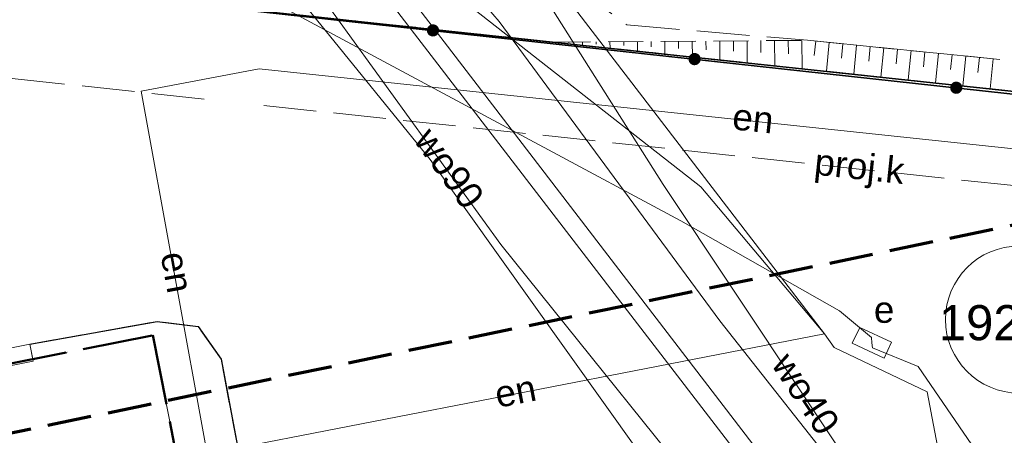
# Model space of a CAD drawing. Extents: x 5459987 to 5506369, y 5959610 to 5991660.
# Tile 28 of 51: x 5462447 to 5462476, y 5972253 to 5972264. Entities that reach past the tile are written whole.
import ezdxf
from ezdxf.enums import TextEntityAlignment as Align

# ---------------------------------------------------------------- set-up
doc = ezdxf.new("R2010")
doc.units = 0
for name, pattern in [('L_0_05', [1.75, 1.25, -0.5]), ('PRZER1-1', [1, 0.5, -0.5]), ('PRZER2-1', [1.5, 1, -0.5]), ('PRZER3-1', [2, 1.5, -0.5]), ('PRZER4-1', [2.5, 2, -0.5])]:
    doc.linetypes.add(name, pattern=pattern)
doc.layers.get('0').update_dxf_attribs({"linetype": 'CONTINUOUS'})
for name, color, linetype, lineweight in [('GESBZN', 7, 'CONTINUOUS', 50), ('GESDZI', 7, 'CONTINUOUS', 18), ('GESDZI_O', 7, 'CONTINUOUS', 18), ('GSLDSO', 7, 'CONTINUOUS', 18), ('GSLKOG', 7, 'CONTINUOUS', 35), ('GSLKRW', 7, 'CONTINUOUS', 25), ('GSSKOA', 7, 'CONTINUOUS', 18), ('GSSKOD', 7, 'CONTINUOUS', 18), ('GSSZSN', 7, 'CONTINUOUS', 18), ('ZAKRES', 3, 'L_0_05', 18)]:
    doc.layers.add(name, color=color, linetype=linetype, lineweight=lineweight)
for name, color, linetype, lineweight, true_color in [('GESUZY', 7, 'CONTINUOUS', 18, 0x008000), ('GULEPR', 1, 'CONTINUOUS', 18, 0xff0000), ('GULEPR_O', 1, 'CONTINUOUS', 18, 0xff0000), ('GULGPR', 7, 'CONTINUOUS', 18, 0xbfbf00), ('GULKPR', 7, 'CONTINUOUS', 18, 0x803300), ('GULKPR_O', 7, 'CONTINUOUS', 18, 0x803300), ('GULWPR', 5, 'CONTINUOUS', 18, 0x0000ff), ('GULWPR_O', 5, 'CONTINUOUS', 18, 0x0000ff), ('GUPESE', 1, 'CONTINUOUS', 18, 0xff0000), ('GUPESE_O', 1, 'CONTINUOUS', 18, 0xff0000)]:
    doc.layers.add(name, color=color, linetype=linetype, lineweight=lineweight, true_color=true_color)
doc.styles.add('Arial', font='arial.ttf')

# ---------------------------------------------------------------- blocks, each defined once
blk = doc.blocks.new('GUPESE1')
at = {"color": 0}
blk.add_lwpolyline([(-0.5, -0.25), (-0.5, 0.25), (0.5, 0.25), (0.5, -0.25)], close=True, dxfattribs=at)
blk = doc.blocks.new('KOLO')
blk.add_hatch(color=0).paths.add_polyline_path([(-0.175, 0), (-0.169037, -0.045293), (-0.151554, -0.0875), (-0.123744, -0.123744), (-0.0875, -0.151554), (-0.045293, -0.169037), (0, -0.175), (0.045293, -0.169037), (0.0875, -0.151554), (0.123744, -0.123744), (0.151554, -0.0875), (0.169037, -0.045293), (0.175, 0), (0.169037, 0.045293), (0.151554, 0.0875), (0.123744, 0.123744), (0.0875, 0.151554), (0.045293, 0.169037), (0, 0.175), (-0.045293, 0.169037), (-0.0875, 0.151554), (-0.123744, 0.123744), (-0.151554, 0.0875), (-0.169037, 0.045293)])
blk = doc.blocks.new('GSLDSO2')
at = {"color": 0}
blk.add_lwpolyline([(0, 0.25), (0, -0.25)], dxfattribs=at)

msp = doc.modelspace()

# ---------------------------------------------------------------- linework, layer by layer
at = {"layer": 'GESBZN', "color": 252, "linetype": 'PRZER4-1', "lineweight": 50, "elevation": 10.18}
msp.add_lwpolyline([(5462445.3, 5972249.2), (5462444.35, 5972254), (5462451.24, 5972255.36), (5462452.18, 5972250.55)], close=True, dxfattribs=at)
at = {"layer": 'GESDZI', "color": 86, "linetype": 'Continuous', "lineweight": 35, "true_color": 0x1a7000, "elevation": 10.22}
msp.add_lwpolyline([(5462360.98, 5972216.97), (5462484.81, 5972241.37), (5462499.09, 5972259.82), (5462446.58, 5972265.43), (5462440.49, 5972275.48), (5462351.94, 5972288.84)], dxfattribs=at)
msp.add_lwpolyline([(5462479.74, 5972267.58), (5462462.24, 5972273.68), (5462456.65, 5972282.84), (5462449.39, 5972284.06), (5462444.19, 5972278.84), (5462440.49, 5972275.48), (5462446.58, 5972265.43), (5462499.09, 5972259.82), (5462514.49, 5972273.68), (5462501.99, 5972264.94), (5462483.95, 5972267.08)], close=True, dxfattribs=at)
at = {"layer": 'GESDZI_O', "color": 86, "linetype": 'Continuous', "lineweight": 5, "true_color": 0x1a7000}
msp.add_circle((5462475.92, 5972255.809), 2.094, dxfattribs=at)
at = {"layer": 'GESUZY', "color": 252, "linetype": 'PRZER1-1', "lineweight": 18, "elevation": 10.08}
msp.add_lwpolyline([(5462351.94, 5972288.84), (5462440.49, 5972275.48), (5462446.58, 5972265.43), (5462499.09, 5972259.82), (5462484.81, 5972241.37), (5462360.98, 5972216.97)], dxfattribs=at)
msp.add_lwpolyline([(5462514.49, 5972273.68), (5462512.871, 5972272.548), (5462501.99, 5972264.94), (5462483.95, 5972267.08), (5462479.74, 5972267.58), (5462462.24, 5972273.68), (5462456.65, 5972282.84), (5462449.39, 5972284.06), (5462444.19, 5972278.84), (5462440.49, 5972275.48), (5462446.58, 5972265.43), (5462499.09, 5972259.82)], close=True, dxfattribs=at)
at = {"layer": 'GSLDSO', "color": 252, "linetype": 'Continuous', "lineweight": 18, "elevation": 10.18}
for points in [[(5462447.735, 5972255.11), (5462438.547, 5972253.275), (5462432.356, 5972252.042), (5462434.927, 5972239.396), (5462435.566, 5972236.048)], [(5462447.833, 5972254.62), (5462438.645, 5972252.784), (5462432.946, 5972251.649), (5462435.417, 5972239.493), (5462436.057, 5972236.142)]]:
    msp.add_lwpolyline(points, dxfattribs=at)
at = {"layer": 'GSLKOG', "color": 252, "linetype": 'Continuous', "lineweight": 35, "elevation": 10.18}
msp.add_lwpolyline([(5462484.86, 5972241.64), (5462495.39, 5972255.18), (5462494.23, 5972260.21), (5462446.58, 5972265.43), (5462440.4, 5972275.32)], dxfattribs=at)
at = {"layer": 'GSLKRW', "color": 252, "linetype": 'Continuous', "lineweight": 25, "elevation": 10.18}
msp.add_lwpolyline([(5462447.735, 5972255.11), (5462451.36, 5972255.755), (5462452.533, 5972255.612), (5462453.182, 5972254.679), (5462454.251, 5972249.012), (5462455.693, 5972241.683), (5462455.416, 5972240.505), (5462454.334, 5972239.784), (5462436.057, 5972236.142)], dxfattribs=at)
at = {"layer": 'GSSKOA', "color": 252, "linetype": 'PRZER3-1', "lineweight": 18, "elevation": 10.18}
for points in [[(5462463.85, 5972334.244), (5462461.739, 5972326.531), (5462459.757, 5972317.565), (5462457.07, 5972304.717), (5462455.508, 5972296.992), (5462450.172, 5972286.173), (5462448.418, 5972277.634), (5462447.974, 5972275.607), (5462447.591, 5972274.848), (5462459.868, 5972267.749), (5462464.75, 5972264.2), (5462469.898, 5972263.763), (5462481.086, 5972262.646), (5462491.86, 5972261.4), (5462495.89, 5972261.1), (5462497.88, 5972260.48), (5462499.01, 5972259.46), (5462499.83, 5972258.19), (5462500.34, 5972257.01), (5462500.44, 5972255.97), (5462500.31, 5972254.96), (5462499.62, 5972253.4), (5462510.99, 5972264.79)], [(5462456.122, 5972236.344), (5462462.033, 5972237.536), (5462463.281, 5972237.787), (5462462.742, 5972241.28), (5462462.57, 5972243.277), (5462463.736, 5972245.029), (5462465.174, 5972245.87), (5462479.453, 5972249.642), (5462480.594, 5972249.939), (5462481.083, 5972250.041), (5462483.077, 5972250.501), (5462483.562, 5972250.648), (5462488.332, 5972251.874), (5462486.652, 5972260.211), (5462486.572, 5972260.395), (5462481.707, 5972259.215), (5462480.593, 5972259.408), (5462480.229, 5972260.245), (5462479.908, 5972261.869), (5462462.715, 5972263.709), (5462446.58, 5972265.43), (5462433.634, 5972274.353), (5462424.681, 5972275.718), (5462415.467, 5972277.078)], [(5462447.735, 5972255.11), (5462451.36, 5972255.755), (5462452.533, 5972255.612), (5462453.182, 5972254.679), (5462454.251, 5972249.012), (5462455.693, 5972241.683), (5462455.416, 5972240.505)]]:
    msp.add_lwpolyline(points, dxfattribs=at)
at = {"layer": 'GSSKOD', "color": 252, "linetype": 'PRZER2-1', "lineweight": 18, "elevation": 10.18}
msp.add_lwpolyline([(5462444.35, 5972254), (5462438.645, 5972252.784), (5462432.946, 5972251.649), (5462435.417, 5972239.493), (5462436.057, 5972236.142), (5462454.334, 5972239.784), (5462455.416, 5972240.505), (5462455.693, 5972241.683), (5462454.251, 5972249.012), (5462453.182, 5972254.679), (5462452.533, 5972255.612), (5462451.36, 5972255.755), (5462447.735, 5972255.11), (5462447.819, 5972254.685), (5462451.24, 5972255.36), (5462452.18, 5972250.55), (5462453.34, 5972244.69), (5462453.98, 5972241.41), (5462437.68, 5972238.2), (5462437.03, 5972241.48), (5462435.88, 5972247.34), (5462445.3, 5972249.2)], close=True, dxfattribs=at)
at = {"layer": 'GSSZSN', "color": 252, "linetype": 'PRZER2-1', "lineweight": 18, "elevation": 10.06}
msp.add_lwpolyline([(5462462.715, 5972263.709), (5462469.898, 5972263.763), (5462481.086, 5972262.646), (5462481.382, 5972260.524), (5462486.572, 5972260.823), (5462486.572, 5972260.395), (5462481.707, 5972259.215), (5462480.593, 5972259.408), (5462480.229, 5972260.245), (5462479.908, 5972261.869)], close=True, dxfattribs=at)
at = {"layer": 'GSSZSN', "color": 252, "linetype": 'Continuous', "lineweight": 18, "elevation": 10.06}
for points in [[(5462464.657, 5972263.723), (5462464.657, 5972263.612)], [(5462465.047, 5972263.726), (5462465.049, 5972263.459)], [(5462465.438, 5972263.729), (5462465.439, 5972263.573)], [(5462465.829, 5972263.732), (5462465.832, 5972263.375)], [(5462466.22, 5972263.735), (5462466.221, 5972263.534)], [(5462466.611, 5972263.738), (5462466.614, 5972263.291)], [(5462467.001, 5972263.741), (5462467.003, 5972263.495)], [(5462467.392, 5972263.744), (5462467.396, 5972263.208)], [(5462467.783, 5972263.747), (5462467.785, 5972263.456)], [(5462468.174, 5972263.75), (5462468.179, 5972263.124)], [(5462468.565, 5972263.753), (5462468.567, 5972263.418)], [(5462468.955, 5972263.756), (5462468.961, 5972263.04)], [(5462469.346, 5972263.759), (5462469.349, 5972263.379)], [(5462469.737, 5972263.762), (5462469.743, 5972262.957)], [(5462470.127, 5972263.74), (5462470.086, 5972263.332)], [(5462463.093, 5972263.711), (5462463.094, 5972263.69)], [(5462463.484, 5972263.714), (5462463.485, 5972263.626)], [(5462463.875, 5972263.717), (5462463.875, 5972263.651)], [(5462464.266, 5972263.72), (5462464.267, 5972263.542)], [(5462470.516, 5972263.701), (5462470.434, 5972262.883)], [(5462470.904, 5972263.663), (5462470.863, 5972263.252)], [(5462471.293, 5972263.624), (5462471.211, 5972262.8)], [(5462471.682, 5972263.585), (5462471.641, 5972263.172)], [(5462472.071, 5972263.546), (5462471.988, 5972262.717)], [(5462472.46, 5972263.507), (5462472.418, 5972263.091)], [(5462472.849, 5972263.468), (5462472.765, 5972262.633)], [(5462473.238, 5972263.43), (5462473.196, 5972263.011)], [(5462473.627, 5972263.391), (5462473.543, 5972262.55)], [(5462474.015, 5972263.352), (5462473.973, 5972262.93)], [(5462474.404, 5972263.313), (5462474.32, 5972262.467)], [(5462474.793, 5972263.274), (5462474.751, 5972262.85)], [(5462475.182, 5972263.236), (5462475.097, 5972262.384)]]:
    msp.add_lwpolyline(points, dxfattribs=at)
at = {"layer": 'GULEPR', "color": 1, "linetype": 'Continuous', "lineweight": 18, "true_color": 0xff0000, "elevation": 10.14}
for points in [[(5462468.83, 5972345.16), (5462464.35, 5972325.18), (5462458.51, 5972297.87), (5462455, 5972282.22), (5462453.17, 5972273.5), (5462461.11, 5972264.3), (5462467.4, 5972255.77), (5462471.26, 5972250.87), (5462475.48, 5972249.2), (5462478.12, 5972248.66), (5462480.89, 5972256.28), (5462482.04, 5972263.14), (5462493.83, 5972261.18), (5462494.56, 5972261.55), (5462504.27, 5972269.81), (5462513.85, 5972277.78), (5462522.49, 5972284.94), (5462533.64, 5972292.19), (5462543.66, 5972298.78)], [(5462468.83, 5972345.16), (5462464.35, 5972325.18), (5462458.51, 5972297.87), (5462455, 5972282.22), (5462453.17, 5972273.5), (5462461.11, 5972264.3), (5462467.4, 5972255.77), (5462471.26, 5972250.87), (5462475.48, 5972249.2), (5462478.12, 5972248.66), (5462480.89, 5972256.28), (5462482.04, 5972263.14), (5462493.83, 5972261.18), (5462494.56, 5972261.55), (5462504.27, 5972269.81), (5462513.85, 5972277.78), (5462522.49, 5972284.94), (5462533.64, 5972292.19), (5462543.66, 5972298.78)], [(5462470.38, 5972255.4), (5462466.85, 5972259.59), (5462458.76, 5972265.93), (5462443.51, 5972274.91), (5462438.41, 5972277.05), (5462428.18, 5972278.96), (5462405.23, 5972281.73), (5462396.94, 5972281.48), (5462389.66, 5972281.67), (5462378.91, 5972286.13), (5462368.58, 5972289.18), (5462361.58, 5972290.86), (5462352.05, 5972292.39), (5462339.93, 5972292.82), (5462310.1, 5972293.57), (5462273.26, 5972296.8), (5462249.37, 5972299.22), (5462230.12, 5972301.34)], [(5462470.38, 5972255.4), (5462466.85, 5972259.59), (5462458.76, 5972265.93), (5462443.51, 5972274.91), (5462438.41, 5972277.05), (5462428.18, 5972278.96), (5462405.23, 5972281.73), (5462396.94, 5972281.48), (5462389.66, 5972281.67), (5462378.91, 5972286.13), (5462368.58, 5972289.18), (5462361.58, 5972290.86), (5462352.05, 5972292.39), (5462339.93, 5972292.82), (5462310.1, 5972293.57), (5462273.26, 5972296.8), (5462249.37, 5972299.22), (5462230.12, 5972301.34)], [(5462445.843, 5972298.942), (5462446.827, 5972291.552), (5462451.088, 5972286.436), (5462453.532, 5972277.358), (5462470.38, 5972255.4)], [(5462445.843, 5972298.942), (5462446.827, 5972291.552), (5462451.088, 5972286.436), (5462453.532, 5972277.358), (5462470.38, 5972255.4)], [(5462471.73, 5972255.149), (5462471.72, 5972255.3), (5462470.81, 5972256.06), (5462466.28, 5972258.62), (5462454.17, 5972265.12), (5462447.79, 5972266.69), (5462443.32, 5972274.21), (5462440.31, 5972276), (5462439.79, 5972276.27), (5462424.77, 5972278.26), (5462416.78, 5972278.83), (5462416.44, 5972279.22), (5462416.62, 5972281.87), (5462416.36, 5972282.27), (5462404.06, 5972283.67), (5462392.75, 5972284.579), (5462392.491, 5972285.378), (5462392.151, 5972284.682), (5462389.11, 5972285.72), (5462368.69, 5972289.36), (5462352.94, 5972292.2)], [(5462471.73, 5972255.149), (5462471.72, 5972255.3), (5462470.81, 5972256.06), (5462466.28, 5972258.62), (5462454.17, 5972265.12), (5462447.79, 5972266.69), (5462443.32, 5972274.21), (5462440.31, 5972276), (5462439.79, 5972276.27), (5462424.77, 5972278.26), (5462416.78, 5972278.83), (5462416.44, 5972279.22), (5462416.62, 5972281.87), (5462416.36, 5972282.27), (5462404.06, 5972283.67), (5462392.75, 5972284.579), (5462392.491, 5972285.378), (5462392.151, 5972284.682), (5462389.11, 5972285.72), (5462368.69, 5972289.36), (5462352.94, 5972292.2)], [(5462450.91, 5972262.31), (5462454.27, 5972262.95), (5462482.4, 5972259.97), (5462482.38, 5972259.78), (5462481.12, 5972259.24), (5462482.69, 5972251.62), (5462461.01, 5972247.38), (5462462.57, 5972240.18)], [(5462450.91, 5972262.31), (5462454.27, 5972262.95), (5462482.4, 5972259.97), (5462482.38, 5972259.78), (5462481.12, 5972259.24), (5462482.69, 5972251.62), (5462461.01, 5972247.38), (5462462.57, 5972240.18)], [(5462450.91, 5972262.31), (5462452.79, 5972251.98)], [(5462450.91, 5972262.31), (5462452.79, 5972251.98)], [(5462452.79, 5972251.98), (5462470.38, 5972255.4)], [(5462452.79, 5972251.98), (5462470.38, 5972255.4)], [(5462470.38, 5972255.4), (5462470.654, 5972255.013), (5462473.305, 5972253.752), (5462474.723, 5972246.304), (5462465.66, 5972240.27)], [(5462470.38, 5972255.4), (5462470.654, 5972255.013), (5462473.305, 5972253.752), (5462474.723, 5972246.304), (5462465.66, 5972240.27)], [(5462448.56, 5972227.63), (5462448.89, 5972228.44), (5462451.68, 5972229.11), (5462452.65, 5972232.86), (5462453.03, 5972233.43), (5462467.41, 5972234.65), (5462469.84, 5972235.54), (5462470.61, 5972236.25), (5462476.37, 5972249.08), (5462476.33, 5972249.68), (5462473.05, 5972254.47), (5462471.75, 5972255), (5462471.73, 5972255.149)], [(5462448.56, 5972227.63), (5462448.89, 5972228.44), (5462451.68, 5972229.11), (5462452.65, 5972232.86), (5462453.03, 5972233.43), (5462467.41, 5972234.65), (5462469.84, 5972235.54), (5462470.61, 5972236.25), (5462476.37, 5972249.08), (5462476.33, 5972249.68), (5462473.05, 5972254.47), (5462471.75, 5972255), (5462471.73, 5972255.149)]]:
    msp.add_lwpolyline(points, dxfattribs=at)
at = {"layer": 'GULGPR', "color": 52, "linetype": 'Continuous', "lineweight": 18, "true_color": 0xbfbf00, "elevation": 10.14}
msp.add_lwpolyline([(5462469.14, 5972233.96), (5462469.22, 5972234.44), (5462469.99, 5972245.17), (5462459.14, 5972260.37), (5462452.66, 5972268.35), (5462451.23, 5972270.52), (5462449.13, 5972272.79), (5462446.4, 5972274.63), (5462443.43, 5972275.47), (5462435.95, 5972277.04), (5462427.69, 5972278.82), (5462413.19, 5972280.46), (5462402.22, 5972281.79), (5462394.22, 5972282.56), (5462384.59, 5972284.05), (5462374.3, 5972286.55), (5462364.92, 5972288.23), (5462351.65, 5972289.76), (5462343.98, 5972290.12), (5462334.31, 5972291.23), (5462298.58, 5972294.17)], dxfattribs=at)
at = {"layer": 'GULKPR', "linetype": 'Continuous', "lineweight": 18, "elevation": 10.14}
for points in [[(5462400.05, 5972433.44), (5462409.01, 5972424.7), (5462418.99, 5972418.29), (5462425.8, 5972415.71), (5462436.86, 5972411.57), (5462445.69, 5972408.55), (5462457.25, 5972405.11), (5462466.62, 5972402.15), (5462479.19, 5972398.21), (5462481.9, 5972392.34), (5462478.84, 5972380.63), (5462472.09, 5972357.76), (5462468.35, 5972345.31), (5462460.58, 5972310.64), (5462457.92, 5972298.2), (5462452.12, 5972273.39), (5462470.25, 5972249.77)], [(5462469.86, 5972249.44), (5462451.58, 5972273.2), (5462457.42, 5972298.12), (5462459.9, 5972310.9), (5462467.92, 5972345.43), (5462471.68, 5972358), (5462478.44, 5972380.8), (5462481.58, 5972392.26), (5462478.91, 5972397.8), (5462466.58, 5972401.77), (5462457.1, 5972404.67), (5462445.44, 5972408.04), (5462436.51, 5972411.26), (5462425.61, 5972415.18), (5462418.74, 5972417.87), (5462408.74, 5972424.29), (5462399.65, 5972432.95)]]:
    msp.add_lwpolyline(points, dxfattribs=at)
at = {"layer": 'GULKPR', "linetype": 'PRZER3-1', "lineweight": 18, "elevation": 10.14}
for points in [[(5462447.234, 5972262.674), (5462453.066, 5972262.051)], [(5462454.398, 5972261.908), (5462488.334, 5972258.283)]]:
    msp.add_lwpolyline(points, dxfattribs=at)
at = {"layer": 'GULWPR', "color": 5, "linetype": 'Continuous', "lineweight": 18, "true_color": 0x0000ff, "elevation": 10.14}
for points in [[(5462447.83, 5972287.18), (5462457.22, 5972273.19), (5462465.78, 5972259.66), (5462475.8, 5972244.61)], [(5462468.51, 5972225.12), (5462468.14, 5972225.62), (5462468.145, 5972226.073), (5462468.25, 5972236.58), (5462469.37, 5972245.68), (5462469.24, 5972247.19), (5462468.14, 5972249.27), (5462461.16, 5972257.95), (5462451.23, 5972271.67), (5462450.58, 5972272.94), (5462450.5, 5972274.54), (5462450.876, 5972275.99)]]:
    msp.add_lwpolyline(points, dxfattribs=at)
at = {"layer": 'ZAKRES', "color": 252, "lineweight": 70, "flags": 128}
msp.add_lwpolyline([(5462543.8, 5972311.19), (5462511.46, 5972288.78), (5462481.09, 5972259.6), (5462422.01, 5972247.35), (5462418.13, 5972209.64), (5462389.82, 5972163.08), (5462367.15, 5972078.93), (5462475.94, 5972049.63), (5462481.47, 5972081.94), (5462475.95, 5972139.11), (5462481.03, 5972188.17), (5462517.69, 5972229.73), (5462568.77, 5972278.32)], close=True, dxfattribs=at)

# ---------------------------------------------------------------- block references
at = {"layer": 'GSLDSO', "color": 252, "linetype": 'Continuous', "lineweight": 18, "rotation": 191.2963622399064}
msp.add_blockref('GSLDSO2', (5462447.784, 5972254.865, 10.18), dxfattribs=at)
at = {"layer": 'GSLKOG', "color": 252, "linetype": 'Continuous', "lineweight": 35, "rotation": 173.7482459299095}
for p in [(5462459.222, 5972264.045, 10.18), (5462459.222, 5972264.045, 10.18), (5462466.677, 5972263.228, 10.18), (5462466.677, 5972263.228, 10.18), (5462474.133, 5972262.412, 10.18), (5462474.133, 5972262.412, 10.18)]:
    msp.add_blockref('KOLO', p, dxfattribs=at)
at = {"layer": 'GUPESE', "color": 1, "linetype": 'Continuous', "lineweight": 18, "true_color": 0xff0000, "rotation": 335.1898483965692}
msp.add_blockref('GUPESE1', (5462471.73, 5972255.149, 10.16), dxfattribs=at)

# ---------------------------------------------------------------- texts
at = {"layer": 'GESDZI_O', "color": 86, "linetype": 'Continuous', "lineweight": 0, "true_color": 0x1a7000, "style": 'Arial'}
msp.add_text('192/12', height=1, dxfattribs=at).set_placement((5462475.772, 5972255.22, 10.8), align=Align.CENTER)
at = {"layer": 'GULEPR_O', "color": 1, "linetype": 'Continuous', "lineweight": 0, "true_color": 0xff0000, "style": 'Arial'}
for rotation, p in [(353.9528, (5462468.304, 5972261.168, 10.8)), (280.3146, (5462451.561, 5972257.092, 10.8)), (11.0027, (5462461.641, 5972253.402, 10.8))]:
    msp.add_text('en', height=0.75, rotation=rotation, dxfattribs=at).set_placement(p, align=Align.CENTER)
at = {"layer": 'GULKPR_O', "color": 36, "linetype": 'Continuous', "lineweight": 0, "true_color": 0x803300, "style": 'Arial'}
msp.add_text('proj.k', height=0.75, rotation=353.9018, dxfattribs=at).set_placement((5462471.335, 5972259.804, 10.8), align=Align.CENTER)
at = {"layer": 'GULWPR_O', "color": 5, "linetype": 'Continuous', "lineweight": 0, "true_color": 0x0000ff, "style": 'Arial'}
for s, rotation, p in [('wo90', 305.8955, (5462459.384, 5972259.903, 10.8)), ('wo40', 303.6549, (5462469.535, 5972253.49, 10.8))]:
    msp.add_text(s, height=0.75, rotation=rotation, dxfattribs=at).set_placement(p, align=Align.CENTER)
at = {"layer": 'GUPESE_O', "color": 1, "linetype": 'Continuous', "lineweight": 0, "true_color": 0xff0000, "style": 'Arial'}
msp.add_text('e', height=0.75, dxfattribs=at).set_placement((5462472.368, 5972255.716, 10.8), align=Align.RIGHT)

doc.saveas('drawing.dxf')
